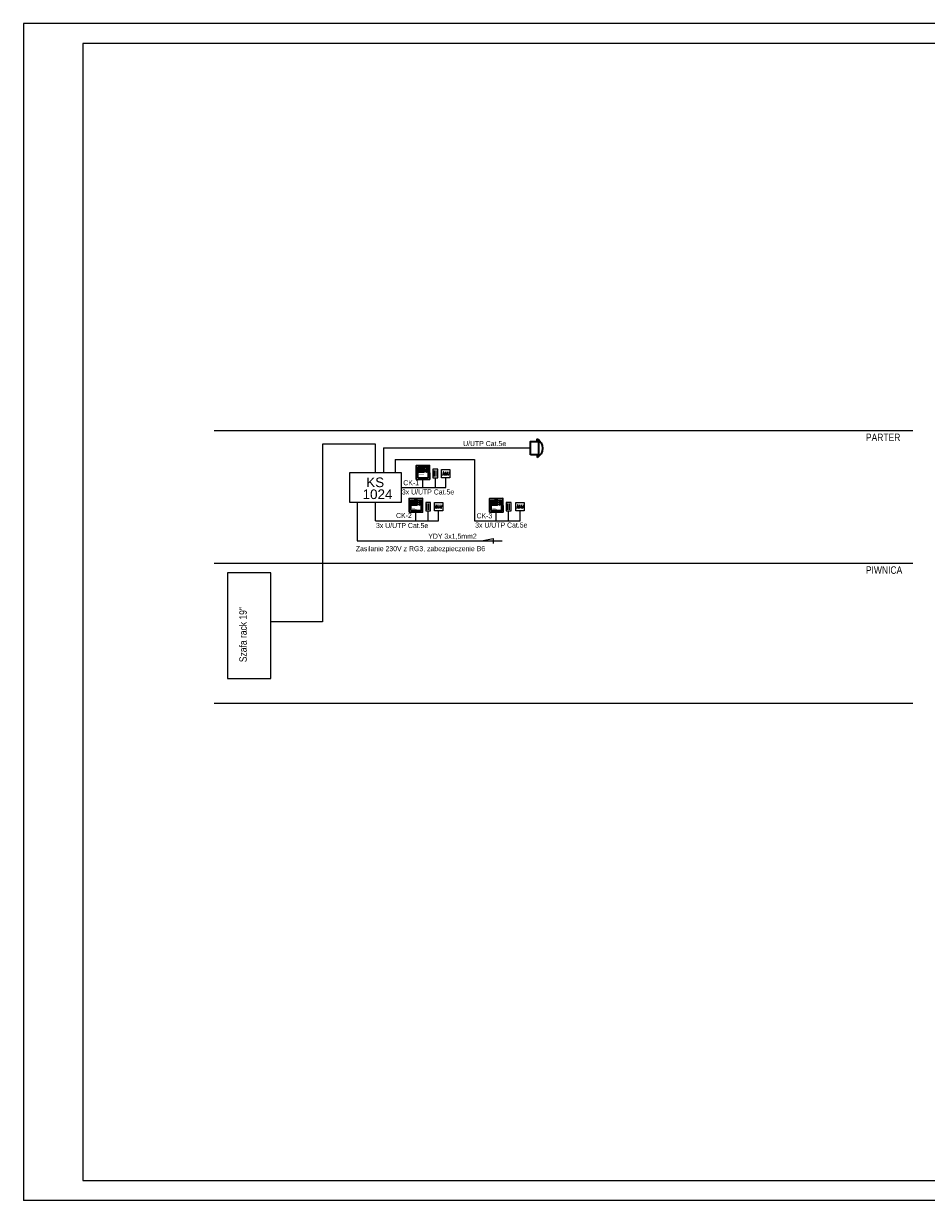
# Model space of a CAD drawing. Header units: millimetres. Extents: x 1248 to 141478, y 154 to 29888.
# Tile 7 of 8: x 99478 to 122266, y 154 to 29854. Entities that reach past the tile are written whole.
import ezdxf
from ezdxf.enums import TextEntityAlignment as Align

# ---------------------------------------------------------------- set-up
doc = ezdxf.new("R2010")
doc.units = ezdxf.units.MM
doc.layers.add('# teletechnika', color=102, linetype='Continuous')
doc.layers.add('ADT KD', color=3, linetype='Continuous')
for name, color, linetype, lineweight in [('_k opis_Nr_Pióra__8', 7, 'Continuous', 9), ('CP_LINENORM', 251, 'Continuous', 25), ('\xa0♦domofon', 3, 'Continuous', 35)]:
    doc.layers.add(name, color=color, linetype=linetype, lineweight=lineweight)
doc.styles.add('CP_ATTR', font='ARIAL.TTF')
doc.styles.add('GENERATED_STYLE_6', font='ARIALN.TTF')
doc.styles.get("Standard").update_dxf_attribs({"font": 'arial.ttf'})
doc.styles.add('tahoma', font='ARIALN.TTF')

# ---------------------------------------------------------------- blocks, each defined once
blk = doc.blocks.new('Kontroler')
at = {"layer": 'ADT KD'}
blk.add_lwpolyline([(0, 70), (120, 70), (120, 0), (0, 0)], close=True, dxfattribs=at)
for tag, p in [('TYP', (6.4, 36.1)), ('RODZAJ', (0, 8.2)), ('ADRES', (124, 27.1))]:
    blk.add_attdef(tag, p, '', height=22.5, dxfattribs=at)
blk = doc.blocks.new('Czujka_magnet_KD')
at = {"layer": 'ADT KD'}
for p, q in [((72.4, 20), (0, 20)), ((0, 20), (0, -20)), ((10.4, 6.7), (62, 6.7)), ((72.4, -20), (72.4, 20)), ((0, -20), (72.4, -20)), ((10.4, -6.7), (62, -6.7))]:
    blk.add_line(p, q, dxfattribs=at)
blk.add_attdef('ADRES', (139.7, -11.3), '', height=22.5, dxfattribs=at)
blk = doc.blocks.new('Rygiel_KD')
at = {"layer": 'ADT KD'}
for p, q in [((0, 70), (70, 70)), ((0, 0), (0, 70)), ((70, 0), (0, 0)), ((70, 70), (70, 0))]:
    blk.add_line(p, q, dxfattribs=at)
blk.add_spline([(8.4, 19.8), (16, 50.2), (23.6, 19.8), (31.2, 50.2), (38.8, 19.8), (46.4, 50.2), (54, 19.8), (61.6, 50.2)], degree=3, dxfattribs=at)
blk.add_attdef('ADRES', (139.7, 24.4), '', height=22.5, dxfattribs=at)
blk = doc.blocks.new('CPEL_2217')
for p, q in [((-0.5, 0.3), (-0.7, 0.3)), ((0.5, 0.3), (0.7, 0.3))]:
    blk.add_line(p, q)
blk.add_lwpolyline([(-0.5, -0.2), (0.5, -0.2), (0.5, 0.4), (-0.5, 0.4)], close=True)
blk.add_arc((0, -0.113), 0.813, 30.51024, 149.48976)
at = {"linetype": 'ByBlock', "style": 'CP_ATTR', "flags": 9}
for tag, p in [('NAME', (-0.092, -0.018)), ('GROUP', (-0.092, -0.018)), ('NUMBER', (-0.092, -0.018)), ('PRODUCER', (-0.092, -0.018)), ('ARTICLE', (-0.092, -0.018)), ('CHARACTER', (-0.092, -0.018)), ('VOLTAGE', (-0.092, -0.019)), ('WEIGHT', (-0.092, -0.018)), ('OTHER', (-0.092, -0.018)), ('PRODUCT-TYPE', (-0.092, -0.019)), ('ORDER-NO', (-0.092, -0.019)), ('POWER', (-0.092, -0.019))]:
    blk.add_attdef(tag, text='', height=0.00005, dxfattribs=at).set_placement(p, align=Align.MIDDLE_LEFT)
blk = doc.blocks.new('Bramofon')
at = {"layer": '\xa0♦domofon', "color": 3, "lineweight": 30}
for points in [[(0.21, 2.891), (1.111, 2.891), (1.111, 1.954), (0.21, 1.954)], [(0.319, 2.777), (1.012, 2.777), (1.012, 2.069), (0.319, 2.069)]]:
    blk.add_lwpolyline(points, close=True, dxfattribs=at)
at = {"layer": '\xa0♦domofon', "color": 3, "const_width": 0.0164}
for points in [[(0.396, 2.62), (0.614, 2.62)], [(0.4, 2.684), (0.717, 2.684)], [(0.403, 2.557), (0.72, 2.557)]]:
    blk.add_lwpolyline(points, dxfattribs=at)
at = {"layer": '\xa0♦domofon', "color": 3}
for points in [[(0.389, 2.387), (0.751, 2.387), (0.751, 2.289), (0.389, 2.289)], [(0.388, 2.243), (0.749, 2.243), (0.749, 2.145), (0.388, 2.145)]]:
    blk.add_lwpolyline(points, close=True, dxfattribs=at)
for centre in [(0.895, 2.335), (0.893, 2.19)]:
    blk.add_circle(centre, 0.0526, dxfattribs=at)
blk.add_ellipse((0.662, 2.884), major_axis=(-0.0777, 0), ratio=0.861275, start_param=6.251117, end_param=9.456846, dxfattribs=at)
at = {"layer": '\xa0♦domofon', "color": 3, "extrusion": (0, 0, -1)}
blk.add_ellipse((0.654, 1.956), major_axis=(0.0777, 0), ratio=0.861275, start_param=3.109524, end_param=6.315254, dxfattribs=at)

msp = doc.modelspace()

# ---------------------------------------------------------------- linework, layer by layer
at = {"layer": 'ADT KD', "color": 8}
for p, q in [((104289, 19584, 13), (121923, 19584, 13)), ((104289, 16233, 13), (121923, 16233, 13)), ((104289, 12703, 13), (121923, 12703, 13))]:
    msp.add_line(p, q, dxfattribs=at)
at = {"layer": 'ADT KD', "color": 5}
for p, q in [((107020, 19241, 13), (107020, 14754, 13)), ((108364, 19241, 13), (107020, 19241, 13)), ((108364, 18521, 13), (108364, 19241, 13)), ((107020, 14754, 13), (105719, 14754, 13))]:
    msp.add_line(p, q, dxfattribs=at)
at = {"layer": 'ADT KD'}
for p, q in [((108561, 19145, 13), (108561, 18511, 13)), ((108561, 19144, 13), (112261, 19144, 13)), ((108861, 18856, 13), (108861, 18521, 13)), ((108861, 18856, 13), (110861, 18856, 13)), ((110861, 18856, 13), (110861, 17308, 13)), ((109012, 18143, 13), (110135, 18143, 13)), ((109558, 18143, 13), (109558, 18351, 13)), ((109872, 18143, 13), (109872, 18389, 13)), ((110135, 18143, 13), (110135, 18393, 13)), ((108364, 17308, 13), (108364, 17765, 13)), ((109689, 17308, 13), (109689, 17553, 13)), ((109952, 17308, 13), (109952, 17557, 13)), ((111721, 17308, 13), (111721, 17553, 13)), ((112009, 17308, 13), (112009, 17557, 13)), ((108364, 17308, 13), (109952, 17308, 13)), ((109375, 17308, 13), (109375, 17515, 13)), ((110861, 17308, 13), (112009, 17308, 13)), ((111407, 17308, 13), (111407, 17515, 13))]:
    msp.add_line(p, q, dxfattribs=at)
at = {"layer": 'ADT KD', "color": 1}
for p, q in [((107901, 17765, 13), (107901, 16796, 13)), ((107901, 16796, 13), (111561, 16796, 13)), ((111038, 16796, 13), (111328, 16856, 13)), ((111328, 16856, 13), (111328, 16796, 13)), ((111328, 16796, 13), (111328, 16736, 13))]:
    msp.add_line(p, q, dxfattribs=at)
at = {"layer": 'ADT KD', "elevation": 13}
msp.add_lwpolyline([(104625, 13329), (105719, 13329), (105719, 15991), (104625, 15991)], close=True, dxfattribs=at)
at = {"layer": 'CP_LINENORM', "linetype": 'Continuous'}
for p, q in [((141478, 29854, 13), (99478, 29854, 13)), ((99478, 29854, 13), (99478, 154, 13)), ((141478, 154, 13), (99478, 154, 13))]:
    msp.add_line(p, q, dxfattribs=at)
at = {"layer": 'CP_LINENORM', "elevation": 13}
msp.add_lwpolyline([(100978, 654), (140978, 654), (140978, 29354), (100978, 29354)], close=True, dxfattribs=at)

# ---------------------------------------------------------------- block references
at = {"layer": 'ADT KD'}
ref = msp.add_blockref('Kontroler', (107716, 17765, 13), dxfattribs=dict(at, xscale=10.8, yscale=10.8, zscale=10.8, rotation=360))
ref.add_attrib('TYP', 'KS', (108127, 18155, 13), dxfattribs={"height": 243})
ref.add_attrib('RODZAJ', '1024', (108035, 17854, 13), dxfattribs={"height": 243})
at = {"layer": 'ADT KD', "xscale": 3, "yscale": 3, "zscale": 3}
for name, p, rotation in [('Czujka_magnet_KD', (109872, 18389, 13), 89.99999999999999), ('Rygiel_KD', (110240, 18603, 13), 180), ('Czujka_magnet_KD', (109689, 17553, 13), 89.99999999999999), ('Rygiel_KD', (110057, 17767, 13), 180), ('Czujka_magnet_KD', (111721, 17553, 13), 89.99999999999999), ('Rygiel_KD', (112114, 17767, 13), 180)]:
    msp.add_blockref(name, p, dxfattribs=dict(at, rotation=rotation))
at = {"layer": '\xa0♦domofon', "xscale": -338.9050757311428, "yscale": 338.9050757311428, "zscale": 338.9050757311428, "rotation": 270}
msp.add_blockref('CPEL_2217', (112337, 19136, 13), dxfattribs=at)
at = {"layer": '\xa0♦domofon', "color": 3, "xscale": -376.5698692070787, "yscale": 376.5698692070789, "zscale": 376.5698692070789, "rotation": 180.1309721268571}
for p in [(109308, 19438, 13), (109128, 18608, 13), (111158, 18608, 13)]:
    msp.add_blockref('Bramofon', p, dxfattribs=at)

# ---------------------------------------------------------------- texts
at = {"layer": '# teletechnika', "style": 'tahoma'}
for s, p in [(' U/UTP Cat.5e', (110523, 19191, 13)), ('CK-1', (109062, 18203, 13)), ('3x U/UTP Cat.5e', (109027, 17970, 13)), ('3x U/UTP Cat.5e', (108373, 17123, 13)), ('CK-2', (108880, 17375, 13)), ('3x U/UTP Cat.5e', (110876, 17134, 13)), ('CK-3', (110911, 17368, 13)), ('YDY 3x1,5mm2', (109693, 16853, 13)), ('Zasilanie 230V z RG3, zabezpieczenie B6', (107866, 16539, 13))]:
    msp.add_text(s, height=127.4, dxfattribs=at).set_placement(p)
at = {"layer": '_k opis_Nr_Pióra__8', "linetype": 'Continuous', "char_height": 187.5, "width": 1908.22, "attachment_point": 7, "style": 'GENERATED_STYLE_6'}
for s, insert in [('PARTER', (120737, 19317, 13)), ('PIWNICA', (120737, 15966, 13))]:
    msp.add_mtext(s, dxfattribs=dict(at, insert=insert))
at = {"layer": '_k opis_Nr_Pióra__8', "linetype": 'Continuous', "insert": (105427, 13738, 13), "char_height": 187.5, "width": 2747.11, "attachment_point": 7, "rotation": 90, "style": 'GENERATED_STYLE_6'}
msp.add_mtext('Szafa rack 19"\\P        ', dxfattribs=at)

doc.saveas('drawing.dxf')
